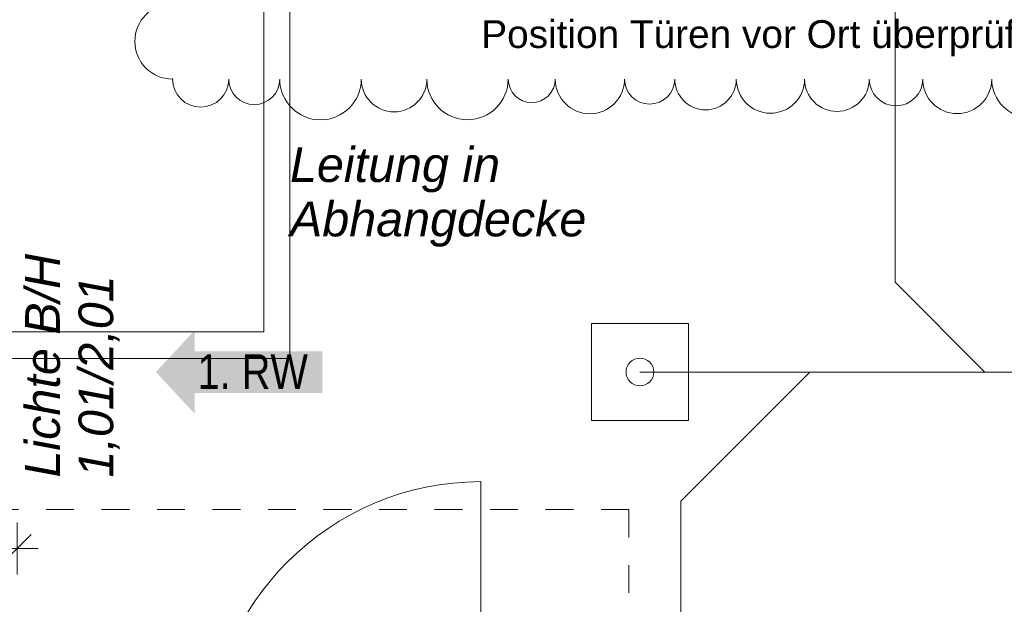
# Model space of a CAD drawing. Header units: metres. Extents: x -79 to 740, y -195 to 69.
# Tile 200 of 212: x 15.94 to 19.49, y 14.48 to 16.58. Entities that reach past the tile are written whole.
import ezdxf

# ---------------------------------------------------------------- set-up
doc = ezdxf.new("R2010")
doc.units = ezdxf.units.M
doc.header["$MEASUREMENT"] = 0
doc.linetypes.add('Strichlinie_ eng', pattern=[0.115, 0.075, -0.04])
for name, color, linetype in [('10 Wand außen', 7, 'Continuous'), ('50 Elektro', 7, 'Continuous'), ('70 Entwässerung_Schmutzwasser', 7, 'Continuous'), ('70 Heizung', 7, 'Continuous'), ('90 Allgemein Hinweise', 7, 'Continuous'), ('95 Ausführungsplanung Bemaßung', 7, 'Continuous'), ('97 Brandschutz', 7, 'Continuous'), ('97 Brandschutz Dokumentation', 7, 'Continuous')]:
    doc.layers.add(name, color=color, linetype=linetype)
doc.styles.add('ERSTELLTER_STIL_2', font='ARIALN.TTF')
doc.styles.add('ERSTELLTER_STIL_3', font='arial.ttf')
doc.styles.add('ERSTELLTER_STIL_5', font='arial.ttf')
doc.linetypes.add('Schmutzwasserleitung', pattern='A,0,[2,995_ARC_230 ERW_GR_EG_2607011.Shx,S=0.00784,R=0,X=0,Y=0],-0.987778,0', length=0.987778)
doc.dimstyles.new('ERSTELLTER_STIL__5', dxfattribs={"dimtxt": 0.125, "dimasz": 0.095143, "dimexe": 0.18, "dimexo": 0.0625, "dimgap": 0, "dimtad": 1, "dimtih": 1, "dimtoh": 1, "dimzin": 0, "dimdsep": 46, "dimtxsty": 'ERSTELLTER_STIL_2', "dimblk": 'ARROWHEAD_6', "dimblk1": 'ARROWHEAD_6', "dimblk2": 'ARROWHEAD_6', "dimcen": 0.09, "dimse1": 1, "dimse2": 1, "dimclrd": 7, "dimclre": 7, "dimclrt": 7, "dimazin": 0, "dimtfac": 1, "dimtdec": 4, "dimtmove": 0, "dimatfit": 3, "dimfxl": 1, "dimtolj": 1, "dimtzin": 0, "dimarcsym": 0})

# ---------------------------------------------------------------- blocks, each defined once
blk = doc.blocks.new('Blockrahmentür 1-Fl 27')
at = {"layer": '10 Wand außen', "color": 7, "linetype": 'Continuous', "lineweight": 13}
for p, q in [((0.4925, 0.01), (0.4925, 0.995)), ((-0.4925, 0.01), (-0.515, 0.01)), ((-0.515, 0.01), (-0.515, 0)), ((-0.515, 0), (-0.505, 0)), ((-0.505, 0), (-0.505, -0.24)), ((-0.4925, -0.01), (-0.4925, 0.01)), ((0.4925, -0.01), (0.4925, 0.01)), ((0.4925, 0.01), (0.515, 0.01)), ((0.515, 0), (0.505, 0)), ((0.505, 0), (0.505, -0.24)), ((0.515, 0.01), (0.515, 0)), ((-0.4675, -0.01), (-0.4925, -0.01)), ((-0.4675, -0.25), (-0.4675, -0.01)), ((0.4675, -0.25), (0.4675, -0.01)), ((0.4675, -0.01), (0.4925, -0.01)), ((-0.505, -0.24), (-0.515, -0.24)), ((-0.515, -0.24), (-0.515, -0.25)), ((0.505, -0.24), (0.515, -0.24)), ((0.515, -0.24), (0.515, -0.25)), ((-0.515, -0.25), (-0.4675, -0.25)), ((0.515, -0.25), (0.4675, -0.25))]:
    blk.add_line(p, q, dxfattribs=at)
at = {"layer": '10 Wand außen', "color": 7, "linetype": 'Continuous', "lineweight": 9}
for p, q in [((-0.505, 0), (-0.505, -0.24)), ((-0.505, 0), (-0.505, -0.24)), ((0.505, 0), (0.505, -0.24)), ((0.505, 0), (0.505, -0.24))]:
    blk.add_line(p, q, dxfattribs=at)
blk.add_arc((0.4925, 0.01), 0.985, 90, 180, dxfattribs=at)
blk = doc.blocks.new('Pfeil gerade 27')
at = {"layer": '97 Brandschutz', "linetype": 'Continuous', "lineweight": 18, "true_color": 0x60cd00}
blk.add_hatch(color=72, dxfattribs=at).paths.add_polyline_path([(0.3, 0), (0.1607, 0.1497), (0.1607, 0.0752), (-0.3, 0.0752), (-0.3, -0.0752), (0.1607, -0.0752), (0.1607, -0.1497)])
blk = doc.blocks.new('*D805')
at = {"layer": '95 Ausführungsplanung Bemaßung', "color": 7, "linetype": 'Continuous', "lineweight": 9}
for p, q in [((15.5695, 14.5822), (15.5695, 14.77)), ((15.9345, 14.5822), (15.9345, 14.77)), ((15.6196, 14.7262), (15.5195, 14.6261)), ((15.8844, 14.6261), (15.9846, 14.7262)), ((15.5695, 14.6761), (15.9345, 14.6761)), ((15.9345, 14.6761), (16.0096, 14.6761))]:
    blk.add_line(p, q, dxfattribs=at)
at = {"layer": '95 Ausführungsplanung Bemaßung', "color": 7, "lineweight": 9, "insert": (15.645, 14.6949), "char_height": 0.125, "attachment_point": 7, "style": 'ERSTELLTER_STIL_2'}
blk.add_mtext('\\A1;{\\pql;\\fArial Narrow|b0|i0|c0|p0;\\W1.000000;36\\fArial Narrow|b0|i0|c0|p0;\\W1.000000;\\A1{\\H.66x;\\S5^  ;}}', dxfattribs=at)
blk = doc.blocks.new('ARROWHEAD_6')
at = {"color": 0, "linetype": 'Continuous', "lineweight": 0}
for p, q in [((-0.5, -0.5), (0.5, 0.5)), ((0, 0), (-1, 0))]:
    blk.add_line(p, q, dxfattribs=at)
blk = doc.blocks.new('*D813')
at = {"layer": '95 Ausführungsplanung Bemaßung', "color": 7, "linetype": 'Continuous', "lineweight": 9}
for p, q in [((15.5786, 15.9469), (15.5786, 16.1347)), ((15.6113, 15.9469), (15.6113, 16.1347)), ((15.5286, 15.9908), (15.6287, 16.0909)), ((15.6614, 16.0909), (15.5612, 15.9908)), ((15.5786, 16.0408), (15.6113, 16.0408)), ((15.6113, 16.0408), (15.6864, 16.0408))]:
    blk.add_line(p, q, dxfattribs=at)
at = {"layer": '95 Ausführungsplanung Bemaßung', "color": 7, "lineweight": 9, "insert": (15.6614, 16.0596), "char_height": 0.125, "attachment_point": 7, "style": 'ERSTELLTER_STIL_2'}
blk.add_mtext('\\A1;{\\pql;\\fArial Narrow|b0|i0|c0|p0;\\W1.000000;3\\fArial Narrow|b0|i0|c0|p0;\\W1.000000;\\A1{\\H.66x;\\S5^  ;}}', dxfattribs=at)

msp = doc.modelspace()

# ---------------------------------------------------------------- linework, layer by layer
at = {"layer": '50 Elektro', "color": 190, "linetype": 'Strichlinie_ eng', "lineweight": 18, "true_color": 0x9900ff}
for p, q in [((18.1387, 14.8162), (-51.2945, 14.8162)), ((18.1387, 13.5162), (18.1387, 14.8162))]:
    msp.add_line(p, q, dxfattribs=at)
at = {"layer": '70 Entwässerung_Schmutzwasser', "color": 34, "linetype": 'Schmutzwasserleitung', "lineweight": 18, "true_color": 0xa85100}
for p, q in [((19.098, 15.6357), (19.098, 20.0322)), ((19.4218, 15.3119), (19.098, 15.6357)), ((35.5016, 15.3119), (18.1784, 15.3119)), ((18.7905, 15.3119), (18.3258, 14.8472)), ((18.3258, 14.8472), (18.3258, 14.1905))]:
    msp.add_line(p, q, dxfattribs=at)
at = {"layer": '70 Entwässerung_Schmutzwasser', "color": 34, "linetype": 'Continuous', "lineweight": 18, "true_color": 0xa85100}
msp.add_lwpolyline([(18.0034, 15.4869), (18.3534, 15.4869), (18.3534, 15.1369), (18.0034, 15.1369)], close=True, dxfattribs=at)
at = {"layer": '70 Entwässerung_Schmutzwasser', "color": 34, "linetype": 'Schmutzwasserleitung', "lineweight": 18, "true_color": 0xa85100}
msp.add_circle((18.1784, 15.3119), 0.05, dxfattribs=at)
at = {"layer": '70 Heizung', "color": 5, "linetype": 'Continuous', "lineweight": 18}
for p, q in [((16.823, 18.3617), (16.823, 15.4573)), ((16.823, 15.4573), (11.705, 15.4573))]:
    msp.add_line(p, q, dxfattribs=at)
at = {"layer": '70 Heizung', "color": 1, "linetype": 'Continuous', "lineweight": 13}
for p, q in [((16.9174, 18.3789), (16.9174, 15.3601)), ((16.9174, 15.3601), (11.7695, 15.3601))]:
    msp.add_line(p, q, dxfattribs=at)
at = {"layer": '90 Allgemein Hinweise', "color": 6, "linetype": 'Continuous', "lineweight": 18}
for centre, radius, start, end in [((16.4942, 16.5032), 0.1359, 90, 270), ((16.5955, 16.3673), 0.1013, 180, 0), ((16.7887, 16.3673), 0.0919, 180, 0), ((17.0275, 16.3673), 0.1469, 180, 0), ((17.2925, 16.3673), 0.1182, 180, 0), ((17.5572, 16.3673), 0.1466, 180, 0), ((17.7886, 16.3673), 0.0848, 180, 0), ((17.9982, 16.3673), 0.1249, 180, 0), ((18.2135, 16.3673), 0.0904, 180, 0), ((18.4149, 16.3673), 0.1109, 180, 0), ((18.6488, 16.3673), 0.1229, 180, 0), ((18.8883, 16.3673), 0.1166, 180, 0), ((19.1014, 16.3673), 0.0964, 180, 0), ((19.322, 16.3673), 0.1242, 180, 0), ((19.5856, 16.3673), 0.1393, 180, 0)]:
    msp.add_arc(centre, radius, start, end, dxfattribs=at)
msp.add_point((16.4942, 16.3673), dxfattribs=at)

# ---------------------------------------------------------------- block references
at = {"layer": '10 Wand außen', "color": 7, "linetype": 'Continuous', "lineweight": 13, "rotation": 0.006365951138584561}
msp.add_blockref('Blockrahmentür 1-Fl 27', (17.1131, 13.922), dxfattribs=at)
at = {"layer": '97 Brandschutz', "color": 7, "linetype": 'Continuous', "lineweight": 13, "xscale": -1}
msp.add_blockref('Pfeil gerade 27', (16.7343, 15.3119), dxfattribs=at)

# ---------------------------------------------------------------- texts
at = {"layer": '70 Heizung', "color": 7, "linetype": 'Continuous', "lineweight": 9, "insert": (16.9174, 16.1216), "char_height": 0.125, "attachment_point": 1, "line_spacing_factor": 0.940374, "style": 'ERSTELLTER_STIL_5'}
msp.add_mtext('\\A1;{\\pql;\\fArial|b0|i1|c0|p0;\\W1.000000;Leitung in \\P\\pql;\\fArial|b0|i1|c0|p0;\\W1.000000;Abhangdecke}', dxfattribs=at)
at = {"layer": '90 Allgemein Hinweise', "color": 6, "lineweight": 18, "insert": (17.6068, 16.5143), "char_height": 0.1, "attachment_point": 4, "style": 'ERSTELLTER_STIL_3'}
msp.add_mtext('\\A1;{\\pql;\\fArial|b0|i0|c0|p0;\\W1.000000;Position Türen vor Ort überprüfen}', dxfattribs=at)
at = {"layer": '97 Brandschutz', "color": 7, "linetype": 'Continuous', "lineweight": 9, "insert": (16.5843, 15.3763), "char_height": 0.125, "attachment_point": 1, "style": 'ERSTELLTER_STIL_2'}
msp.add_mtext('\\A1;{\\pql;\\fArial Narrow|b0|i0|c0|p0;\\W1.000000;1. RW}', dxfattribs=at)
at = {"layer": '97 Brandschutz Dokumentation', "color": 7, "linetype": 'Continuous', "lineweight": 9, "insert": (15.9631, 14.9319), "char_height": 0.125, "attachment_point": 1, "rotation": 90, "line_spacing_factor": 0.923581, "style": 'ERSTELLTER_STIL_5'}
msp.add_mtext('\\A1;{\\pql;\\fArial|b0|i1|c0|p0;\\W1.000000;Lichte B/H\\P\\pql;\\fArial|b0|i1|c0|p0;\\W1.000000;1,01/2,01}', dxfattribs=at)

# ---------------------------------------------------------------- dimensions: what is measured, and where the dimension line sits
at = {"layer": '95 Ausführungsplanung Bemaßung', "color": 7, "linetype": 'Continuous', "lineweight": 9}
for base, p1, p2, picture, middle in [((15.6113, 16.0408), (15.5786, 16.7619), (15.6113, 16.7618), '*D813', (15.8772, 16.1283)), ((15.9345, 14.67614), (15.56955, 14.0019), (15.9345, 14.44942), '*D805', (15.9084, 14.76364))]:
    dim = msp.add_linear_dim(base=base, p1=p1, p2=p2, dimstyle='ERSTELLTER_STIL__5', dxfattribs=at)
    dim.commit()
    dim.dimension.update_dxf_attribs({"geometry": picture, "text_midpoint": middle, "dimtype": 160})

doc.saveas('drawing.dxf')
